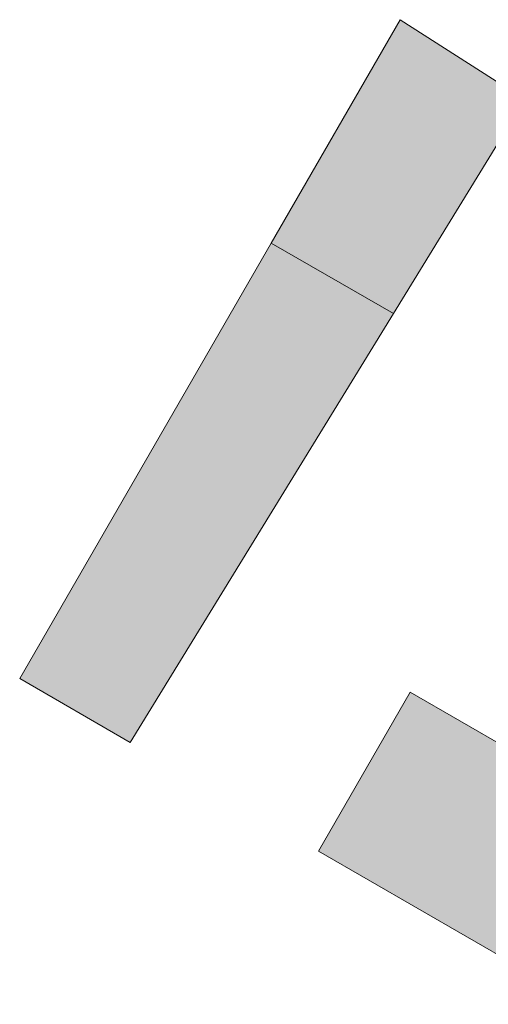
# Model space of a CAD drawing. Header units: millimetres. Extents: x -107151 to 48086, y -42122 to 26068.
# Tile 2 of 57: x -107151 to -88514, y -13106 to 26068. Entities that reach past the tile are written whole.
import ezdxf

# ---------------------------------------------------------------- set-up
doc = ezdxf.new("R2010")
doc.units = ezdxf.units.MM
doc.header["$MEASUREMENT"] = 0
doc.layers.add('07-VRD_Terrain_Batiments.ARCHI', color=7, linetype='Continuous')

# ---------------------------------------------------------------- blocks, each defined once
blk = doc.blocks.new('Dalle_8_1', base_point=(-95266, -7011))
at = {"layer": '07-VRD_Terrain_Batiments.ARCHI', "linetype": 'Continuous', "lineweight": 0, "true_color": 0x404040}
blk.add_hatch(color=250, dxfattribs=at).paths.add_polyline_path([(-95266, -7011), (-49833, -33242), (-46185, -26923), (-91617, -692)])
at = {"layer": '07-VRD_Terrain_Batiments.ARCHI', "color": 7, "linetype": 'Continuous', "lineweight": 5, "flags": 128}
blk.add_lwpolyline([(-95266, -7011), (-49833, -33242), (-46185, -26923), (-91617, -692)], close=True, dxfattribs=at)
blk = doc.blocks.new('Dalle_9_1', base_point=(-92015, 26068))
at = {"layer": '07-VRD_Terrain_Batiments.ARCHI', "linetype": 'Continuous', "lineweight": 0, "true_color": 0x404040}
blk.add_hatch(color=250, dxfattribs=at).paths.add_polyline_path([(-92015, 26068), (-97145, 17183), (-92285, 14377), (-87064, 22889)])
at = {"layer": '07-VRD_Terrain_Batiments.ARCHI', "color": 7, "linetype": 'Continuous', "lineweight": 5, "flags": 128}
blk.add_lwpolyline([(-92015, 26068), (-87064, 22889), (-92285, 14377), (-97145, 17183)], close=True, dxfattribs=at)
blk = doc.blocks.new('Dalle_11_1', base_point=(-97145, 17183))
at = {"layer": '07-VRD_Terrain_Batiments.ARCHI', "linetype": 'Continuous', "lineweight": 0, "true_color": 0x404040}
blk.add_hatch(color=250, dxfattribs=at).paths.add_polyline_path([(-97145, 17183), (-107151, -149), (-102752, -2688), (-92285, 14377)])
at = {"layer": '07-VRD_Terrain_Batiments.ARCHI', "color": 7, "linetype": 'Continuous', "lineweight": 5, "flags": 128}
blk.add_lwpolyline([(-97145, 17183), (-92285, 14377), (-102752, -2688), (-107151, -149)], close=True, dxfattribs=at)

msp = doc.modelspace()

# ---------------------------------------------------------------- block references
at = {"layer": '07-VRD_Terrain_Batiments.ARCHI', "color": 7, "linetype": 'Continuous', "lineweight": 5}
for name, p in [('Dalle_9_1', (-92014.96, 26068.179)), ('Dalle_11_1', (-97144.848, 17183.054)), ('Dalle_8_1', (-95265.665, -7010.981))]:
    msp.add_blockref(name, p, dxfattribs=at)

doc.saveas('drawing.dxf')
